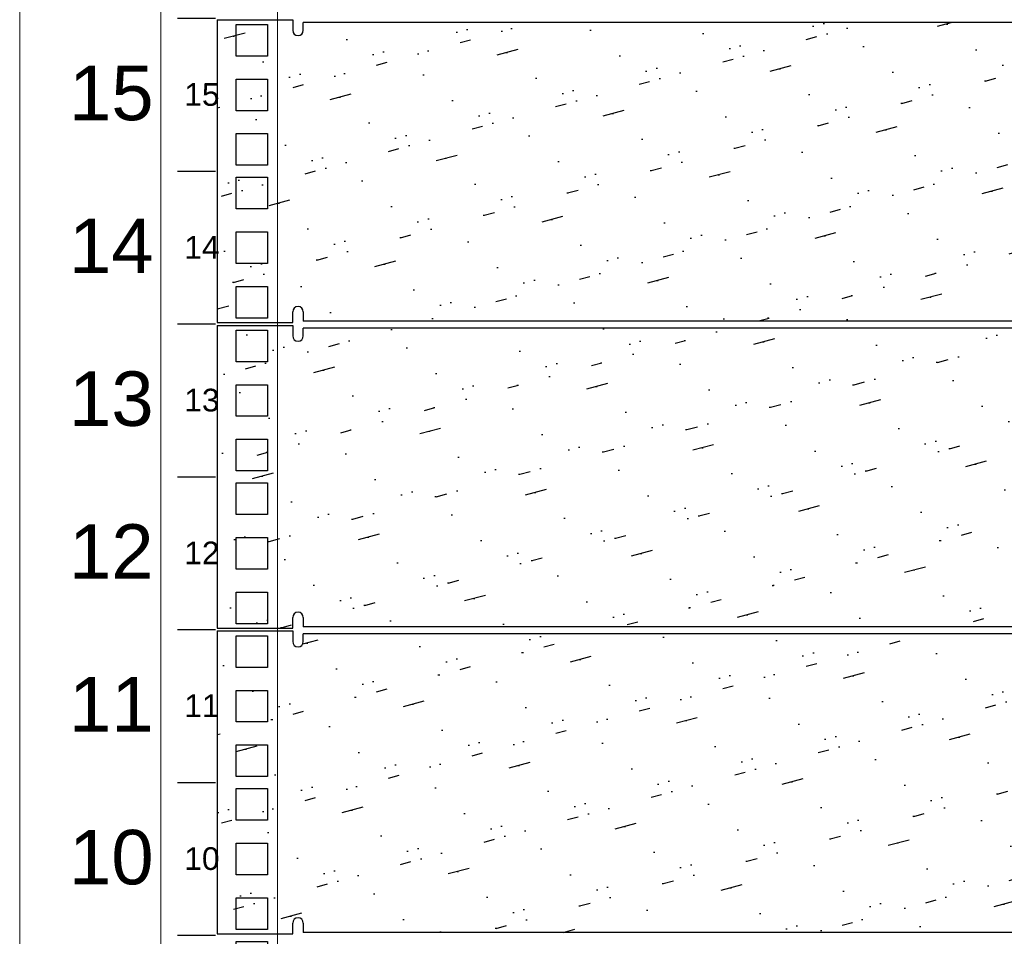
# Model space of a CAD drawing. Header units: millimetres. Extents: x 83969 to 163860, y -22594 to 4849.
# Tile 52 of 108: x 163430 to 163448, y -21392 to -21375. Entities that reach past the tile are written whole.
import ezdxf
from ezdxf.enums import TextEntityAlignment as Align

# ---------------------------------------------------------------- set-up
doc = ezdxf.new("R2010")
doc.units = ezdxf.units.MM
doc.layers.get('0').update_dxf_attribs({"color": 251, "lineweight": 0})
for name, color, linetype in [('! PT Instalacja niskoprądowa', 1, 'Continuous'), ('! PT Opisy Legenda 2', 7, 'Continuous'), ('! PT Wyposażenie szafy RACK', 7, 'Continuous'), ('00 CCTV IP - MIWI', 10, 'Continuous')]:
    doc.layers.add(name, color=color, linetype=linetype)
for name, color, linetype, lineweight in [('BKT_szafy', 7, 'Continuous', 5), ('BKT_szafy_numeracja', 7, 'Continuous', 5), ('BKT_szafy_numeracja_duza', 7, 'Continuous', 5)]:
    doc.layers.add(name, color=color, linetype=linetype, lineweight=lineweight)
doc.styles.get("Standard").update_dxf_attribs({"font": 'arial.ttf'})

# ---------------------------------------------------------------- blocks, each defined once
blk = doc.blocks.new('1U_szafa')
at = {"layer": '00 CCTV IP - MIWI', "color": 7, "const_width": 0.4}
for points in [[(9273.94, 2033.95), (9285.04, 2033.95)], [(9273.94, 1989.5), (9285.04, 1989.5)]]:
    blk.add_lwpolyline(points, dxfattribs=at)
at = {"layer": '00 CCTV IP - MIWI', "color": 7}
for points in [[(9291, 2032.2), (9300.2, 2032.2), (9300.2, 2023), (9291, 2023), (9291, 2032.2)], [(9291, 2016.33), (9300.2, 2016.33), (9300.2, 2007.13), (9291, 2007.13), (9291, 2016.33)], [(9291, 2000.45), (9300.2, 2000.45), (9300.2, 1991.25), (9291, 1991.25), (9291, 2000.45)]]:
    blk.add_lwpolyline(points, dxfattribs=at)
blk = doc.blocks.new('Szafa rack 27U')
at = {"layer": 'BKT_szafy'}
blk.add_lwpolyline([(-381, 809.01), (-381, 29.85)], dxfattribs=at)
blk.add_lwpolyline([(-354.97, 802.35), (-333.38, 802.35), (-333.38, 36.51), (-354.97, 36.51)], close=True, dxfattribs=at)
at = {"layer": 'BKT_szafy', "const_width": 0.254}
for points in [[(-351.89, 432.5), (-344.84, 432.5)], [(-351.89, 404.28), (-344.84, 404.28)], [(-351.89, 376.05), (-344.84, 376.05)], [(-351.89, 347.82), (-344.84, 347.82)], [(-351.89, 319.6), (-344.84, 319.6)], [(-351.89, 291.37), (-344.84, 291.37)]]:
    blk.add_lwpolyline(points, dxfattribs=at)
at = {"layer": 'BKT_szafy', "xscale": 0.635, "yscale": 0.635, "zscale": 0.635}
for p in [(-6240.84, -830.83), (-6240.84, -859.06), (-6240.84, -887.28), (-6240.84, -915.51), (-6240.84, -943.73), (-6240.84, -971.96), (-6240.84, -1000.18)]:
    blk.add_blockref('1U_szafa', p, dxfattribs=at)
at = {"layer": '! PT Instalacja niskoprądowa'}
blk.add_attdef('NAZWA_SZAFY', text='', height=20, dxfattribs=at).set_placement((-377.65, 856.93), align=Align.MIDDLE_LEFT)
at = {"layer": 'BKT_szafy_numeracja', "char_height": 4.191, "width": 4.445, "attachment_point": 1}
for s, insert in [('15', (-350.61, 448.79)), ('14', (-350.61, 420.56)), ('13', (-350.61, 392.34)), ('12', (-350.61, 364.11)), ('11', (-350.61, 335.89)), ('10', (-350.61, 307.66))]:
    blk.add_mtext(s, dxfattribs=dict(at, insert=insert))
at = {"layer": 'BKT_szafy_numeracja_duza', "char_height": 10.058, "width": 4.445, "attachment_point": 1}
for s, insert in [('15', (-371.9, 451.99)), ('14', (-371.9, 423.76)), ('13', (-371.9, 395.54)), ('12', (-371.9, 367.31)), ('11', (-371.9, 339.09)), ('10', (-371.9, 310.86))]:
    blk.add_mtext(s, dxfattribs=dict(at, insert=insert))
blk = doc.blocks.new('Panel zaślepiający 2U')
h = blk.add_hatch()
h.set_pattern_fill('GROUT', color=256, scale=0.25, angle=15, style=0)
h.set_pattern_definition([(15, (-221.1876, -203.528), (-0.350719, 2.535627), [0.3175, -2.2225]), (15, (-221.1275, -202.5257), (-0.6574, 2.453452), [0, -2.54]), (15, (-221.801, -203.6923), (0.262644, 2.699977), [0, -2.54]), (15, (-222.294, -201.8522), (1.796051, 3.110852), [0.635, -4.445]), (15, (-220.043, -202.8926), (-0.6574, 2.453452), [0, -2.54]), (15, (-220.5743, -203.3636), (-0.044037, 2.617802), [0, -2.54]), (15, (-220.3498, -202.9747), (-0.6574, 2.453452), [0, -2.54]), (15, (-221.9874, -201.77), (-0.6574, 2.453452), [0, -2.54])])
h.paths.add_polyline_path([(46.672, 0), (48.895, 0), (48.895, 4.445), (48.895, 8.89), (46.672, 8.89), (46.672, 8.579, -1), (46.361, 8.579), (46.361, 8.803), (2.534, 8.803), (2.534, 8.579, -1), (2.222, 8.579), (2.222, 8.89), (0, 8.89), (0, 4.445), (0, 0), (2.222, 0), (2.222, 0.311, -1), (2.534, 0.311), (2.534, 0.039), (46.361, 0.039), (46.361, 0.311, -1), (46.672, 0.311)])
for p, q in [((0, 8.89), (2.222, 8.89)), ((0, 8.89), (0, 4.445)), ((0, 8.89), (2.222, 8.89)), ((2.222, 8.89), (2.222, 8.579)), ((46.361, 8.803), (2.534, 8.803)), ((2.534, 8.579), (2.534, 8.803)), ((0, 4.445), (0, 0)), ((2.222, 0), (2.222, 0.311)), ((2.534, 0.311), (2.534, 0.039)), ((0, 0), (2.222, 0)), ((46.361, 0.039), (2.534, 0.039))]:
    blk.add_line(p, q)
for centre, start, end in [((2.378, 8.579), 180, 0), ((2.378, 0.311), 0, 180)]:
    blk.add_arc(centre, 0.156, start, end)

msp = doc.modelspace()

# ---------------------------------------------------------------- block references
at = {"layer": '! PT Opisy Legenda 2', "xscale": 0.6288110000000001, "yscale": 0.6288110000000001, "zscale": 0.6288110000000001}
for p in [(163433.527, -21380.482), (163433.527, -21386.127), (163433.527, -21391.772)]:
    msp.add_blockref('Panel zaślepiający 2U', p, dxfattribs=at)
at = {"layer": '! PT Wyposażenie szafy RACK', "color": 7, "xscale": 0.1, "yscale": 0.1, "zscale": 0.1}
msp.add_blockref('Szafa rack 27U', (163467.983, -21420.942), dxfattribs=at)

doc.saveas('drawing.dxf')
